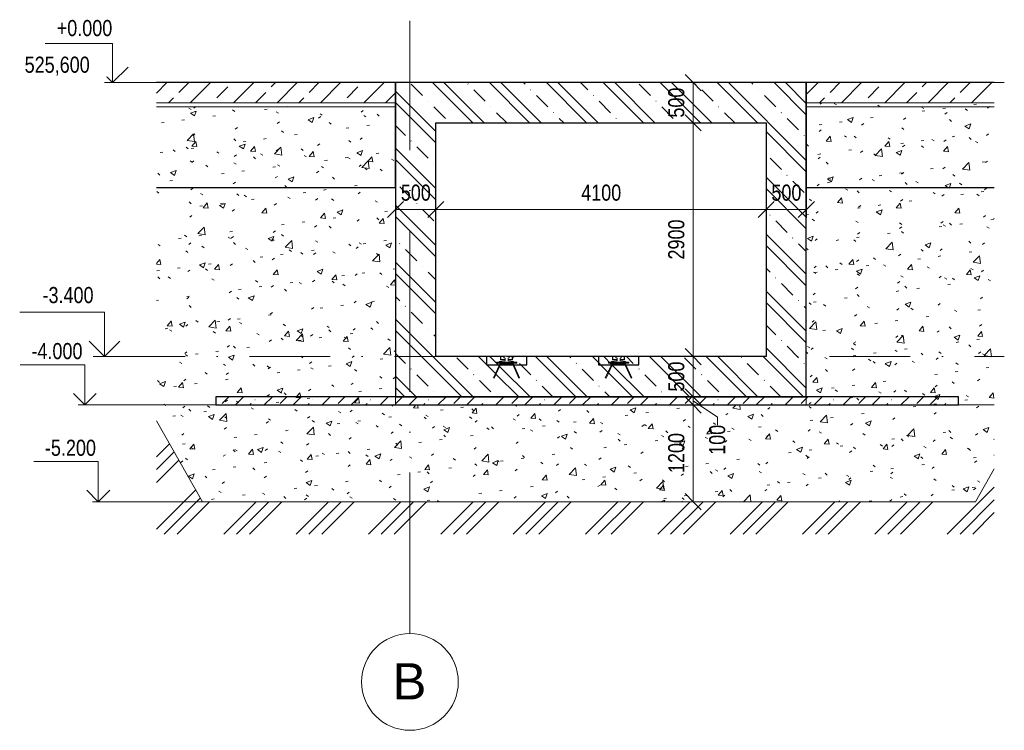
# Model space of a CAD drawing. Header units: millimetres. Extents: x 7561 to 278966, y -17625 to 5584.
# Tile 5 of 34: x 60822 to 73044, y -8037 to 781. Entities that reach past the tile are written whole.
import ezdxf

# ---------------------------------------------------------------- set-up
doc = ezdxf.new("R2010")
doc.units = ezdxf.units.MM
for name, pattern in [('A_CARA_15', [7.6, 5, -1.3, 0, -1.3]), ('Čerchovaná 10mm', [1800, 1000, -400, 0, -400]), ('Čerchovaná 20mm', [3000, 2000, -500, 0, -500])]:
    doc.linetypes.add(name, pattern=pattern)
for name, color, linetype, lineweight in [('CA_KOTY', 3, 'Continuous', 9), ('CA_KOTY-100', 3, 'Continuous', 9), ('CA_KOTYVYS', 3, 'Continuous', 9), ('CA_OSY', 5, 'A_CARA_15', 9), ('CA_PODLAHA', 1, 'Continuous', 25), ('CA_PODLAHA25', 7, 'Continuous', 13), ('CA_POHHRA18', 9, 'Continuous', 9), ('CA_POHHRA25', 7, 'Continuous', 13), ('CA_REZY', 1, 'Continuous', 25), ('CA_SRAFY', 9, 'Continuous', 25), ('CA_TEXT35', 62, 'Continuous', 9), ('CA_VYZTUZ5', 1, 'Continuous', 13), ('Terénní útvar', 7, 'Continuous', 13), ('Vzor v řezu', 7, 'Continuous', 13)]:
    doc.layers.add(name, color=color, linetype=linetype, lineweight=lineweight)
doc.styles.add('Arial', font='arial.ttf', dxfattribs={"width": 0.8, "height": 200})
doc.styles.add('Arial_1', font='arial.ttf', dxfattribs={"height": 450})
doc.dimstyles.new('HP_Přímá_-_2_mm_Ariel_1-100', dxfattribs={"dimscale": 304.8, "dimtxt": 204.05188, "dimasz": 0.656168, "dimexe": 0.328084, "dimexo": 0.0625, "dimgap": 0.164042, "dimtad": 1, "dimdec": 0, "dimzin": 0, "dimdsep": 46, "dimtxsty": 'Arial', "dimblk1": 'OBLIQUE', "dimblk2": 'OBLIQUE', "dimsah": 1, "dimcen": 0.09, "dimazin": 0, "dimtfac": 1, "dimtdec": 4, "dimtix": 1, "dimtmove": 0, "dimatfit": 3, "dimfxl": 0.984252, "dimfxlon": 1, "dimtvp": 1, "dimtolj": 1, "dimtzin": 0, "dimarcsym": 2})
doc.dimstyles.new('HP_Přímá_-_2_mm_Ariel_1-100_1', dxfattribs={"dimscale": 304.8, "dimtxt": 204.05188, "dimasz": 0.656168, "dimexe": 0.328084, "dimexo": 0.0625, "dimgap": 0.164042, "dimtad": 1, "dimdec": 0, "dimzin": 0, "dimdsep": 46, "dimtxsty": 'Arial', "dimblk1": 'OBLIQUE', "dimblk2": 'OBLIQUE', "dimsah": 1, "dimcen": 0.09, "dimazin": 0, "dimtfac": 1, "dimtdec": 4, "dimtix": 1, "dimtmove": 1, "dimatfit": 3, "dimfxl": 0.984252, "dimfxlon": 1, "dimtvp": 1, "dimtolj": 1, "dimtzin": 0, "dimarcsym": 2})
pattern_1 = [(50, (67378.46, 6344.4), (728.737, -63.756), [76.2, -838.2]), (355, (67378.5, 6344.4), (-140.97, 764.228), [60.96, -670.56]), (100.451, (67439.2, 6339.1), (587.77, 700.467), [64.76, -712.36]), (46.184, (67378.5, 6547.6), (1084.316, -168.17), [114.3, -1257.3]), (96.636, (67468.8, 6533.6), (949.61, 989.71), [97.14, -1068.54]), (351.184, (67378.5, 6547.6), (949.62, 989.7), [91.44, -1005.84]), (21, (67480.06, 6496.8), (606.458, -409.06), [76.2, -838.2]), (326, (67480.1, 6496.8), (247.21, 736.753), [60.96, -670.56]), (71.451, (67530.6, 6462.7), (853.67, 327.685), [64.76, -712.36]), (37.5, (67378.46, 6344.4), (12.3547, 338.22), [33.528, -628.904, 33.528, -647.192, -673.1]), (37.5, (67378.46, 6344.4), (12.3547, 338.22), [-1343.152, 33.528, -639.572]), (7.5, (67378.46, 6344.4), (267.279, 400.722), [33.528, -354.584, 33.528, -613.664, -256.54]), (7.5, (67378.46, 6344.4), (267.279, 400.722), [-1035.304, 33.528, -223.012]), (327.5, (67151.9, 6344.4), (542.3633, -22.9153), [33.528, -220.472, 33.528, -1810.512]), (327.5, (67151.9, 6344.4), (542.3633, -22.9153), [-287.528, -758.952, 33.528, -1018.032]), (317.5, (67050.3, 6344.4), (592.517, 101.707), [33.528, -296.672, 33.528, -492.76, -746.76]), (317.5, (67050.3, 6344.4), (592.517, 101.707), [-856.488, 33.528, -713.232])]
pattern_2 = [(45, (67378.46, 6344.4), (-179.605, 179.605), []), (45, (67558.07, 6344.4), (-89.8026, 269.4077), [127, -63.5, 3.353, -60.147])]

# ---------------------------------------------------------------- blocks, each defined once
blk = doc.blocks.new('JKLA65 - JKLA65-2640118-Řez A4')
at = {"layer": 'CA_POHHRA18'}
for p, q in [((21917, -3400), (21917, -3411)), ((21921, -3415), (21927, -3417)), ((21950, -3395), (21922, -3395)), ((21931, -3422), (21931, -3448)), ((21977, -3395), (21950, -3395)), ((21969, -3448), (21969, -3422)), ((21973, -3417), (21979, -3415)), ((21982, -3411), (21982, -3400)), ((21862, -3467), (21862, -3470)), ((21862, -3470), (21950, -3470)), ((21927, -3453), (21867, -3462)), ((21950, -3470), (22037, -3470)), ((22033, -3462), (21973, -3453)), ((22037, -3470), (22037, -3467))]:
    blk.add_line(p, q, dxfattribs=at)
for centre, start, end in [((21922, -3400), 90, 180), ((21922, -3411), 180, 254.3205), ((21926, -3422), 0, 74.3205), ((21974, -3422), 105.6795, 180), ((21977, -3400), 0, 90), ((21977, -3411), 285.6795, 0), ((21867, -3467), 98.5637, 180), ((21926, -3448), 278.5637, 0), ((21974, -3448), 180, 261.4363), ((22032, -3467), 0, 81.4363)]:
    blk.add_arc(centre, 5, start, end, dxfattribs=at)
blk = doc.blocks.new('JKLA65 - JKLA65-V5-Řez A4')
at = {"layer": 'CA_POHHRA18'}
h = blk.add_hatch(dxfattribs=at)
h.set_pattern_fill('FP_26', color=256, style=0, pattern_type=2)
h.set_pattern_definition([(45, (22461.7, 6344.4), (-251.447, 251.447), []), (45, (22461.7, 6725.4), (-251.447, 251.447), [])])
h.paths.add_polyline_path([(23427, -3470), (23427, -3467), (23423, -3462), (23361, -3452), (23359, -3449), (23359, -3448), (23360, -3419), (23363, -3417), (23369, -3415), (23372, -3411), (23372, -3398), (23367, -3395), (23312, -3395), (23307, -3400), (23307, -3411), (23311, -3415), (23319, -3418), (23321, -3422), (23320, -3451), (23318, -3453), (23317, -3453), (23257, -3462), (23252, -3467), (23252, -3470), (23372, -3470)])
for p, q in [((23307, -3400), (23307, -3411)), ((23311, -3415), (23317, -3417)), ((23340, -3395), (23312, -3395)), ((23321, -3422), (23321, -3448)), ((23367, -3395), (23340, -3395)), ((23359, -3448), (23359, -3422)), ((23363, -3417), (23369, -3415)), ((23372, -3411), (23372, -3400)), ((23252, -3467), (23252, -3470)), ((23252, -3470), (23340, -3470)), ((23317, -3453), (23257, -3462)), ((23340, -3470), (23427, -3470)), ((23423, -3462), (23363, -3453)), ((23427, -3470), (23427, -3467))]:
    blk.add_line(p, q, dxfattribs=at)
for centre, start, end in [((23312, -3400), 90, 180), ((23312, -3411), 180, 254.3205), ((23316, -3422), 0, 74.3205), ((23364, -3422), 105.6795, 180), ((23367, -3400), 0, 90), ((23367, -3411), 285.6795, 0), ((23257, -3467), 98.5637, 180), ((23316, -3448), 278.5637, 0), ((23364, -3448), 180, 261.4363), ((23422, -3467), 0, 81.4363)]:
    blk.add_arc(centre, 5, start, end, dxfattribs=at)
blk = doc.blocks.new('Podlaží - Záhlaví podlaží-542802-Řez A4')
at = {"layer": 'CA_KOTYVYS'}
for p, q in [((17058, 487), (16220, 487)), ((17058, 0), (17058, 487)), ((17058, 0), (16866, 193)), ((17058, 0), (17251, 193))]:
    blk.add_line(p, q, dxfattribs=at)
blk = doc.blocks.new('Osnova - Bublina osnovy 12mm-4850-Řez A4')
at = {"layer": 'CA_TEXT35'}
blk.add_circle((20750, -7437), 600, dxfattribs=at)
blk = doc.blocks.new('Podlaží - Bez názvu-542800-Řez A4')
at = {"layer": 'CA_KOTYVYS'}
for p, q in [((16959, -2850), (15906, -2850)), ((16959, -3400), (16959, -2850)), ((16959, -3400), (16766, -3207)), ((16959, -3400), (17149, -3210)), ((16959, -3400), (16817, -3400))]:
    blk.add_line(p, q, dxfattribs=at)
blk = doc.blocks.new('DIMBLOCK37-Řez A4')
at = {"layer": 'CA_KOTY-100'}
for p, q in [((69181, -3900), (69081, -3800)), ((69181, -4000), (69081, -3900)), ((69181, -3900), (69081, -3900)), ((69181, -3900), (69181, -4000)), ((69181, -3900), (69281, -4000)), ((69181, -3900), (69481, -3900)), ((69181, -4000), (69081, -4000)), ((69483, -4152), (69181, -3950)), ((69181, -4000), (69281, -4100)), ((69181, -4000), (69481, -4000)), ((69483, -4252), (69483, -4152))]:
    blk.add_line(p, q, dxfattribs=at)
at = {"layer": 'CA_KOTY-100', "color": 0, "insert": (69380, -4619), "char_height": 200, "width": 440.75, "attachment_point": 1, "rotation": 90, "line_spacing_factor": 0.941778, "style": 'Arial'}
blk.add_mtext('100', dxfattribs=at)
blk = doc.blocks.new('_Oblique')
at = {"color": 0, "linetype": 'ByBlock', "lineweight": -2}
blk.add_line((-0.5, -0.5), (0.5, 0.5), dxfattribs=at)
blk = doc.blocks.new('DIMBLOCK38-Řez A4')
at = {"layer": 'CA_KOTY-100'}
for p, q in [((69181, -4000), (69081, -3900)), ((69181, -4000), (69081, -4000)), ((69181, -4000), (69181, -5200)), ((69181, -4000), (69281, -4100)), ((69181, -4000), (69481, -4000)), ((69181, -5200), (69081, -5100)), ((69181, -5200), (69081, -5200)), ((69181, -5200), (69281, -5300)), ((69181, -5200), (69481, -5200))]:
    blk.add_line(p, q, dxfattribs=at)
at = {"layer": 'CA_KOTY-100', "color": 0, "insert": (68872, -4845), "char_height": 200, "width": 587.67, "attachment_point": 1, "rotation": 90, "line_spacing_factor": 0.941778, "style": 'Arial'}
blk.add_mtext('1200', dxfattribs=at)
blk = doc.blocks.new('Výškové kóty - Nohoře-517394-Řez A4')
at = {"layer": 'CA_KOTY'}
for p, q in [((16713, -3500), (15913, -3500)), ((16713, -4000), (16713, -3500)), ((16713, -4000), (16572, -3859)), ((16713, -4000), (16855, -3859))]:
    blk.add_line(p, q, dxfattribs=at)
blk = doc.blocks.new('DIMBLOCK39-Řez A4')
at = {"layer": 'CA_KOTY-100'}
for p, q in [((69181, -3400), (68881, -3400)), ((69181, -3400), (69081, -3300)), ((69181, -3900), (69181, -3400)), ((69181, -3400), (69281, -3500)), ((69181, -3400), (69281, -3400)), ((69181, -3900), (68881, -3900)), ((69181, -3900), (69081, -3800)), ((69181, -3900), (69281, -4000)), ((69181, -3900), (69281, -3900))]:
    blk.add_line(p, q, dxfattribs=at)
at = {"layer": 'CA_KOTY-100', "color": 0, "insert": (68872, -3834), "char_height": 200, "width": 440.75, "attachment_point": 1, "rotation": 90, "line_spacing_factor": 0.941778, "style": 'Arial'}
blk.add_mtext('500', dxfattribs=at)
blk = doc.blocks.new('DIMBLOCK40-Řez A4')
at = {"layer": 'CA_KOTY-100'}
for p, q in [((69181, -500), (69081, -400)), ((69181, -500), (68881, -500)), ((69181, -3400), (69181, -500)), ((69181, -500), (69281, -600)), ((69181, -500), (69281, -500)), ((69181, -3400), (68881, -3400)), ((69181, -3400), (69081, -3300)), ((69181, -3400), (69281, -3500)), ((69181, -3400), (69281, -3400))]:
    blk.add_line(p, q, dxfattribs=at)
at = {"layer": 'CA_KOTY-100', "color": 0, "insert": (68872, -2195), "char_height": 200, "width": 587.67, "attachment_point": 1, "rotation": 90, "line_spacing_factor": 0.941778, "style": 'Arial'}
blk.add_mtext('2900', dxfattribs=at)
blk = doc.blocks.new('DIMBLOCK41-Řez A4')
at = {"layer": 'CA_KOTY-100'}
for p, q in [((69181, 0), (69081, 100)), ((69181, 0), (68881, 0)), ((69181, -500), (69181, 0)), ((69181, 0), (69281, -100)), ((69181, 0), (69281, 0)), ((69181, -500), (69081, -400)), ((69181, -500), (68881, -500)), ((69181, -500), (69281, -600)), ((69181, -500), (69281, -500))]:
    blk.add_line(p, q, dxfattribs=at)
at = {"layer": 'CA_KOTY-100', "color": 0, "insert": (68872, -434), "char_height": 200, "width": 440.75, "attachment_point": 1, "rotation": 90, "line_spacing_factor": 0.941778, "style": 'Arial'}
blk.add_mtext('500', dxfattribs=at)
blk = doc.blocks.new('DIMBLOCK42-Řez A4')
at = {"layer": 'CA_KOTY-100'}
for p, q in [((65487, -1575), (65487, -1275)), ((65987, -1575), (65987, -1275)), ((65487, -1575), (65387, -1675)), ((65487, -1575), (65587, -1475)), ((65487, -1575), (65987, -1575)), ((65487, -1575), (65487, -1675)), ((65987, -1575), (65887, -1675)), ((65987, -1575), (66087, -1475)), ((65987, -1575), (65987, -1675))]:
    blk.add_line(p, q, dxfattribs=at)
at = {"layer": 'CA_KOTY-100', "color": 0, "insert": (65553, -1265), "char_height": 200, "width": 440.75, "attachment_point": 1, "line_spacing_factor": 0.941778, "style": 'Arial'}
blk.add_mtext('500', dxfattribs=at)
blk = doc.blocks.new('DIMBLOCK43-Řez A4')
at = {"layer": 'CA_KOTY-100'}
for p, q in [((65987, -1575), (65987, -1275)), ((70087, -1575), (70087, -1275)), ((65987, -1575), (65887, -1675)), ((65987, -1575), (66087, -1475)), ((65987, -1575), (70087, -1575)), ((65987, -1575), (65987, -1675)), ((70087, -1575), (69987, -1675)), ((70087, -1575), (70187, -1475)), ((70087, -1575), (70087, -1675))]:
    blk.add_line(p, q, dxfattribs=at)
at = {"layer": 'CA_KOTY-100', "color": 0, "insert": (67792, -1265), "char_height": 200, "width": 587.67, "attachment_point": 1, "line_spacing_factor": 0.941778, "style": 'Arial'}
blk.add_mtext('4100', dxfattribs=at)
blk = doc.blocks.new('DIMBLOCK44-Řez A4')
at = {"layer": 'CA_KOTY-100'}
for p, q in [((70087, -1575), (70087, -1275)), ((70587, -1575), (70587, -1275)), ((70087, -1575), (69987, -1675)), ((70087, -1575), (70187, -1475)), ((70087, -1575), (70587, -1575)), ((70087, -1575), (70087, -1675)), ((70587, -1575), (70487, -1675)), ((70587, -1575), (70687, -1475)), ((70587, -1575), (70587, -1675))]:
    blk.add_line(p, q, dxfattribs=at)
at = {"layer": 'CA_KOTY-100', "color": 0, "insert": (70153, -1265), "char_height": 200, "width": 440.75, "attachment_point": 1, "line_spacing_factor": 0.941778, "style": 'Arial'}
blk.add_mtext('500', dxfattribs=at)

msp = doc.modelspace()

# ---------------------------------------------------------------- hatches: boundary and pattern name
at = {"layer": 'CA_POHHRA25', "lineweight": 9}
h = msp.add_hatch(dxfattribs=at)
h.set_pattern_fill('FP_25', color=256, style=0, pattern_type=2)
h.set_pattern_definition([(135, (67378.46, 6344.4), (-353.553, -353.553), []), (135, (67519.9, 6344.4), (-353.553, -353.553), []), (135, (67802.73, 6344.4), (-494.975, -212.132), [200, -100, 3.353, -96.647])])
h.paths.add_polyline_path([(65486.7, -3900), (70586.7, -3900), (70586.7, 0), (65486.7, 0), (65486.7, -2222)])
h.paths.add_polyline_path([(68100.5, -3668.4), (68091.5, -3664.1), (68171.3, -3495.4), (68179.2, -3487.9), (68189.7, -3482.5), (68196.1, -3480.8), (68207.1, -3480), (68319.4, -3481), (68328, -3484), (68337.6, -3491), (68342, -3495.4), (68348.7, -3507.3), (68420.9, -3664.6), (68412.7, -3668.4), (68334.1, -3501.5), (68327.3, -3495.4), (68319.4, -3491.6), (68317.2, -3490.8), (68310.4, -3490), (68196.1, -3490.8), (68186, -3495.4), (68183.9, -3496.7), (68177.7, -3504), (68171.3, -3516.6), (68117.7, -3631.6)])
h.paths.add_polyline_path([(67018.9, -3666.5), (66943.9, -3501.8), (66937.4, -3495.7), (66929.2, -3491.6), (66926.9, -3490.8), (66920.1, -3490), (66806.1, -3490.8), (66796, -3495.4), (66793.9, -3496.7), (66787.7, -3504), (66781.3, -3516.6), (66711.9, -3665.5), (66702.8, -3661.3), (66781.3, -3495.4), (66790.1, -3487.3), (66799.7, -3482.5), (66806.1, -3480.8), (66812.8, -3480), (66929.2, -3481), (66937.8, -3484.1), (66947.4, -3491.1), (66951.8, -3495.7), (66957.4, -3505.5), (67028, -3662.4)])
h.paths.add_polyline_path([(66929.2, -3470), (66779.1, -3470), (66779.1, -3467.2), (66783.4, -3462.3), (66845.5, -3452.4), (66847.5, -3449.5), (66847.6, -3448.3), (66847, -3419.4), (66844, -3417.1), (66837.8, -3415.3), (66834.1, -3410.5), (66834.1, -3400), (65986.7, -3400), (65986.7, -500), (70086.7, -500), (70086.7, -3400), (68289.1, -3400), (68288.3, -3411.6), (68284.1, -3415.7), (68277.1, -3418.4), (68275.6, -3421.9), (68276.2, -3450.6), (68278.7, -3452.9), (68288.3, -3454.5), (68339.9, -3462.3), (68344.1, -3467.2), (68344.1, -3470), (68169.1, -3470), (68169.1, -3467.2), (68173.4, -3462.3), (68235.5, -3452.4), (68237.5, -3449.5), (68237.6, -3448.3), (68237, -3419.4), (68234, -3417.1), (68227.8, -3415.3), (68224.1, -3410.5), (68224.1, -3400), (66899.1, -3400), (66899.1, -3410.5), (66894.1, -3415.7), (66887.1, -3418.4), (66885.6, -3421.9), (66886.2, -3450.6), (66888.7, -3452.9), (66889.9, -3453.2), (66949.9, -3462.3), (66954.1, -3467.2), (66954.1, -3470), (66933.4, -3470)])
at = {"layer": 'CA_SRAFY', "lineweight": 9}
h = msp.add_hatch(dxfattribs=at)
h.set_pattern_fill('FP_22', color=256, style=0, pattern_type=2)
h.set_pattern_definition([(45, (67378.46, 6344.4), (-269.408, 269.408), []), (45, (67647.87, 6344.4), (-269.408, 269.408), [190.5, -95.25])])
h.paths.add_polyline_path([(72919.9, -250), (72919.9, 0), (70586.7, 0), (70586.7, -250)])
h.paths.add_polyline_path([(62519.1, -250), (65486.7, -250), (65486.7, 0), (62519.1, 0), (62519.1, -243.2)])
h = msp.add_hatch(dxfattribs=at)
h.set_pattern_fill('FP_21', color=256, style=0, pattern_type=2)
h.set_pattern_definition(pattern_1)
h.paths.add_polyline_path([(70586.7, -300), (72919.9, -300), (72919.9, -250), (70586.7, -250)])
h.paths.add_polyline_path([(62519.1, -300), (65486.7, -300), (65486.7, -250), (62519.1, -250), (62519.1, -298.6)])
h = msp.add_hatch(dxfattribs=at)
h.set_pattern_fill('FP_21', color=256, style=0, pattern_type=2)
h.set_pattern_definition(pattern_1)
h.paths.add_polyline_path([(65486.7, -1300), (65486.7, -300), (62519.1, -300), (62519.1, -1300)])
h.paths.add_polyline_path([(70586.7, -1300), (72919.9, -1300), (72919.9, -300), (70586.7, -300)])
h = msp.add_hatch(dxfattribs=at)
h.set_pattern_fill('FP_24', color=256, style=0, pattern_type=2)
h.set_pattern_definition(pattern_2)
h.paths.add_polyline_path([(72476.6, -4000), (72476.6, -3900), (63256.7, -3900), (63256.7, -4000), (70319.7, -4000)])
h = msp.add_hatch(dxfattribs=at)
h.set_pattern_fill('FP_24', color=256, style=0, pattern_type=2)
h.set_pattern_definition(pattern_2)
h.paths.add_polyline_path([(72476.6, -4000), (72476.6, -3900), (63256.7, -3900), (63256.7, -4000), (70319.7, -4000)])
at = {"layer": 'Terénní útvar', "lineweight": 9}
h = msp.add_hatch(dxfattribs=at)
h.set_pattern_fill('FP_21', color=250, style=0, pattern_type=2)
h.set_pattern_definition(pattern_1)
h.paths.add_polyline_path([(67719.5, -5200), (72686.6, -5200), (72919.9, -4791.7), (72919.9, -1300), (70586.7, -1300), (70586.7, -4000), (65486.7, -4000), (65486.7, -1300), (62519.1, -1300), (62519.1, -4198), (63091.7, -5200), (65119.3, -5200)])
at = {"layer": 'Vzor v řezu', "lineweight": 9}
h = msp.add_hatch(dxfattribs=at)
h.set_pattern_fill('FP_23', color=250, style=0, pattern_type=2)
h.set_pattern_definition([(45, (67378.46, 6344.4), (-449.013, 449.013), []), (45, (67537.2, 6344.4), (0, 898.026), []), (45, (67219.7, 6344.4), (0, 898.026), [])])
h.paths.add_polyline_path([(65119.3, -5601.6), (72919.9, -5601.6), (72919.9, -4791.7), (72686.6, -5200), (63091.7, -5200), (62519.1, -4198), (62519.1, -5601.6), (65069.1, -5601.6)])

# ---------------------------------------------------------------- linework, layer by layer
at = {"layer": 'CA_KOTY'}
for p, q in [((61546.3, -4000), (61630.1, -4000)), ((63054.9, -4000), (61546.3, -4000)), ((61724.4, -5200), (61797.7, -5200)), ((63536.8, -5200), (61724.4, -5200))]:
    msp.add_line(p, q, dxfattribs=at)
at = {"layer": 'CA_OSY', "linetype": 'Čerchovaná 20mm'}
msp.add_line((65666.6, -6836.9), (65666.6, 767.2), dxfattribs=at)
at = {"layer": 'CA_OSY', "linetype": 'Čerchovaná 10mm'}
for p, q in [((61875.4, 0), (73044.4, 0)), ((61875.4, -3400), (73044.4, -3400))]:
    msp.add_line(p, q, dxfattribs=at)
at = {"layer": 'CA_PODLAHA'}
for p, q in [((65486.7, 0), (62519.1, 0)), ((65486.7, -1300), (65486.7, 0)), ((72919.9, 0), (70586.7, 0)), ((70586.7, 0), (70586.7, -1300)), ((62519.1, -1300), (65486.7, -1300)), ((70586.7, -1300), (72919.9, -1300)), ((72476.6, -3900), (63256.7, -3900)), ((63256.7, -3900), (63256.7, -4000)), ((72476.6, -4000), (72476.6, -3900)), ((63256.7, -4000), (72476.6, -4000))]:
    msp.add_line(p, q, dxfattribs=at)
at = {"layer": 'CA_PODLAHA25'}
for p, q in [((65486.7, -250), (62519.1, -250)), ((65486.7, -300), (62519.1, -300)), ((72919.9, -250), (70586.7, -250)), ((72919.9, -300), (70586.7, -300))]:
    msp.add_line(p, q, dxfattribs=at)
at = {"layer": 'CA_POHHRA18'}
for p, q in [((66791.6, -3400), (66791.6, -3440)), ((66791.6, -3400), (66796.6, -3400)), ((66796.6, -3400), (66796.6, -3435)), ((66936.6, -3400), (66936.6, -3435)), ((66941.6, -3400), (66936.6, -3400)), ((66941.6, -3400), (66941.6, -3440)), ((68181.6, -3400), (68181.6, -3440)), ((68181.6, -3400), (68186.6, -3400)), ((68186.6, -3400), (68186.6, -3435)), ((68326.6, -3400), (68326.6, -3435)), ((68331.6, -3400), (68326.6, -3400)), ((68331.6, -3400), (68331.6, -3440)), ((66741.6, -3470), (66779.1, -3470)), ((66741.6, -3480), (66741.6, -3470)), ((66991.6, -3480), (66741.6, -3480)), ((66791.6, -3440), (66847.6, -3440)), ((66796.6, -3435), (66847.6, -3435)), ((66936.6, -3435), (66885.6, -3435)), ((66941.6, -3440), (66885.6, -3440)), ((66954.1, -3470), (66991.6, -3470)), ((66991.6, -3470), (66991.6, -3480)), ((68131.6, -3470), (68169.1, -3470)), ((68131.6, -3480), (68131.6, -3470)), ((68381.6, -3480), (68131.6, -3480)), ((68181.6, -3440), (68237.6, -3440)), ((68186.6, -3435), (68237.6, -3435)), ((68326.6, -3435), (68275.6, -3435)), ((68331.6, -3440), (68275.6, -3440)), ((68344.1, -3470), (68381.6, -3470)), ((68381.6, -3470), (68381.6, -3480)), ((62519.1, -4000), (72919.9, -4000))]:
    msp.add_line(p, q, dxfattribs=at)
at = {"layer": 'CA_REZY'}
for p, q in [((70586.7, 0), (65486.7, 0)), ((65486.7, 0), (65486.7, -3900)), ((70586.7, -3900), (70586.7, 0)), ((65986.7, -3400), (65986.7, -500)), ((65986.7, -500), (70086.7, -500)), ((70086.7, -500), (70086.7, -3400)), ((66834.1, -3400), (65986.7, -3400)), ((66834.1, -3400), (66616.6, -3400)), ((66616.6, -3400), (66616.6, -3500)), ((68224.1, -3400), (66899.1, -3400)), ((67116.6, -3400), (66899.1, -3400)), ((67116.6, -3500), (67116.6, -3400)), ((68224.1, -3400), (68006.6, -3400)), ((68006.6, -3400), (68006.6, -3500)), ((70086.7, -3400), (68289.1, -3400)), ((68506.6, -3400), (68289.1, -3400)), ((68506.6, -3500), (68506.6, -3400)), ((66616.6, -3500), (66778.5, -3500)), ((66790.7, -3500), (66942.2, -3500)), ((66954.4, -3500), (67116.6, -3500)), ((68006.6, -3500), (68168.5, -3500)), ((68180.7, -3500), (68332.6, -3500)), ((68344.8, -3500), (68506.6, -3500)), ((65486.7, -3900), (70586.7, -3900))]:
    msp.add_line(p, q, dxfattribs=at)
at = {"layer": 'CA_VYZTUZ5'}
for p, q in [((66702.8, -3661.3), (66776.6, -3503.1)), ((66711.9, -3665.5), (66785.6, -3507.3)), ((66812.8, -3480), (66920.1, -3480)), ((66812.8, -3490), (66920.1, -3490)), ((66947.4, -3507.7), (67018.9, -3666.5)), ((66956.5, -3503.6), (67028, -3662.4)), ((68091.5, -3664.1), (68166.6, -3503.1)), ((68100.5, -3668.4), (68175.6, -3507.3)), ((68202.8, -3480), (68310.4, -3480)), ((68202.8, -3490), (68310.4, -3490)), ((68337.6, -3507.3), (68412.7, -3668.4)), ((68346.7, -3503.1), (68421.8, -3664.1)), ((66711.9, -3665.5), (66702.8, -3661.3)), ((67018.9, -3666.5), (67028, -3662.4)), ((68100.5, -3668.4), (68091.5, -3664.1)), ((68412.7, -3668.4), (68421.8, -3664.1))]:
    msp.add_line(p, q, dxfattribs=at)
for centre, radius, start, end in [((66812.8, -3520), 40, 90, 155), ((66812.8, -3520), 30, 90, 155), ((66920.1, -3520), 40, 24.22993, 90), ((66920.1, -3520), 30, 24.22993, 90), ((68202.8, -3520), 40, 90, 155), ((68202.8, -3520), 30, 90, 155), ((68310.4, -3520), 40, 25, 90), ((68310.4, -3520), 30, 25, 90)]:
    msp.add_arc(centre, radius, start, end, dxfattribs=at)
at = {"layer": 'Terénní útvar'}
for p, q in [((65486.7, -1300), (62519.1, -1300)), ((65486.7, -4000), (65486.7, -1300)), ((72919.9, -1300), (70586.7, -1300)), ((70586.7, -1300), (70586.7, -4000)), ((70586.7, -4000), (65486.7, -4000)), ((63091.7, -5200), (62519.1, -4198)), ((62519.1, -4198), (63091.7, -5200)), ((72919.9, -4791.7), (72686.6, -5200)), ((72686.6, -5200), (72919.9, -4791.7)), ((72686.6, -5200), (63091.7, -5200)), ((63091.7, -5200), (72686.6, -5200))]:
    msp.add_line(p, q, dxfattribs=at)

# ---------------------------------------------------------------- block references
at = {"layer": 'CA_KOTY'}
for p in [(44916.8, 0), (45084.4, -1200)]:
    msp.add_blockref('Výškové kóty - Nohoře-517394-Řez A4', p, dxfattribs=at)
at = {"layer": 'CA_KOTYVYS'}
for name in ['Podlaží - Záhlaví podlaží-542802-Řez A4', 'Podlaží - Bez názvu-542800-Řez A4']:
    msp.add_blockref(name, (44916.8, 0), dxfattribs=at)
at = {"layer": 'CA_POHHRA18'}
for name in ['JKLA65 - JKLA65-2640118-Řez A4', 'JKLA65 - JKLA65-V5-Řez A4']:
    msp.add_blockref(name, (44916.8, 0), dxfattribs=at)
at = {"layer": 'CA_TEXT35'}
msp.add_blockref('Osnova - Bublina osnovy 12mm-4850-Řez A4', (44916.8, 0), dxfattribs=at)

# ---------------------------------------------------------------- texts
at = {"layer": 'CA_KOTY', "char_height": 200, "width": 749.247, "attachment_point": 1, "line_spacing_factor": 0.941778, "style": 'Arial'}
for s, insert in [('-4.000', (60967.9, -3230.9)), ('-5.200', (61135.5, -4430.9))]:
    msp.add_mtext(s, dxfattribs=dict(at, insert=insert))
at = {"layer": 'CA_KOTYVYS', "insert": (61281.8, 777.4), "char_height": 200, "width": 852.995, "attachment_point": 1, "style": 'Arial', "bg_fill": 3, "box_fill_scale": 1.25, "bg_fill_color": 256, "bg_fill_true_color": 13158600, "bg_fill_transparency": 0}
msp.add_mtext('+0.000', dxfattribs=at)
at = {"layer": 'CA_KOTYVYS', "insert": (61105.5, -2535.8), "char_height": 200, "width": 782.447, "attachment_point": 1, "style": 'Arial'}
msp.add_mtext('-3.400', dxfattribs=at)

# ---------------------------------------------------------------- dimensions: what is measured, and where the dimension line sits
at = {"layer": 'CA_KOTY'}
for base, p1, p2, override, picture, middle in [((69181.2, 0), (68881.2, -500), (68881.2, 0), {"dimpost": '<>', "dimfxl": 500}, 'DIMBLOCK41-Řez A4', (69029.1, -250)), ((69181.2, -500), (68881.2, -3400), (68881.2, -500), {"dimpost": '<>', "dimfxl": 2900}, 'DIMBLOCK40-Řez A4', (69029.1, -1950)), ((69181.2, -3400), (68881.2, -3900), (68881.2, -3400), {"dimpost": '<>', "dimfxl": 500}, 'DIMBLOCK39-Řez A4', (69029.1, -3650)), ((69181.2, -5200), (69481.2, -4000), (69481.2, -5200), {"dimpost": '<>', "dimfxl": 1200}, 'DIMBLOCK38-Řez A4', (69029.1, -4600))]:
    dim = msp.add_linear_dim(base=base, p1=p1, p2=p2, angle=90, dimstyle='HP_Přímá_-_2_mm_Ariel_1-100', override=override, dxfattribs=at)
    dim.commit()
    dim.dimension.update_dxf_attribs({"geometry": picture, "text_midpoint": middle})
for base, p1, p2, override, picture, middle in [((65986.7, -1575.1), (65486.7, -1275.1), (65986.7, -1275.1), {"dimpost": '<>', "dimfxl": 500}, 'DIMBLOCK42-Řez A4', (65736.7, -1423)), ((70086.7, -1575.1), (65986.7, -1275.1), (70086.7, -1275.1), {"dimpost": '<>', "dimfxl": 4100}, 'DIMBLOCK43-Řez A4', (68036.7, -1423)), ((70586.7, -1575.1), (70086.7, -1275.1), (70586.7, -1275.1), {"dimpost": '<>', "dimfxl": 500}, 'DIMBLOCK44-Řez A4', (70336.7, -1423))]:
    dim = msp.add_linear_dim(base=base, p1=p1, p2=p2, dimstyle='HP_Přímá_-_2_mm_Ariel_1-100', override=override, dxfattribs=at)
    dim.commit()
    dim.dimension.update_dxf_attribs({"geometry": picture, "text_midpoint": middle})
dim = msp.add_linear_dim(base=(69181.2, -4000), p1=(69481.2, -3900), p2=(69481.2, -4000), angle=90, dimstyle='HP_Přímá_-_2_mm_Ariel_1-100_1', override={"dimpost": '<>', "dimfxl": 100}, dxfattribs=at)
dim.commit()
dim.dimension.update_dxf_attribs({"geometry": 'DIMBLOCK37-Řez A4', "text_midpoint": (69513.5, -4399.1), "dimtype": 160, "text_rotation": 90})

# ---------------------------------------------------------------- next in the draw order: texts
at = {"layer": 'CA_KOTYVYS', "insert": (60883.8, 322.7), "char_height": 200, "width": 1000.506, "attachment_point": 1, "style": 'Arial', "bg_fill": 3, "box_fill_scale": 1.25, "bg_fill_color": 256, "bg_fill_true_color": 13158600, "bg_fill_transparency": 0}
msp.add_mtext('525,600', dxfattribs=at)
at = {"layer": 'CA_TEXT35', "insert": (65451.5, -7204.3), "char_height": 450, "width": 513.08, "attachment_point": 1, "style": 'Arial_1', "bg_fill": 3, "box_fill_scale": 1.25, "bg_fill_color": 256, "bg_fill_true_color": 13158600, "bg_fill_transparency": 0}
msp.add_mtext('\\fArial|b0|i0|c238|p34|;B', dxfattribs=at)

doc.saveas('drawing.dxf')
